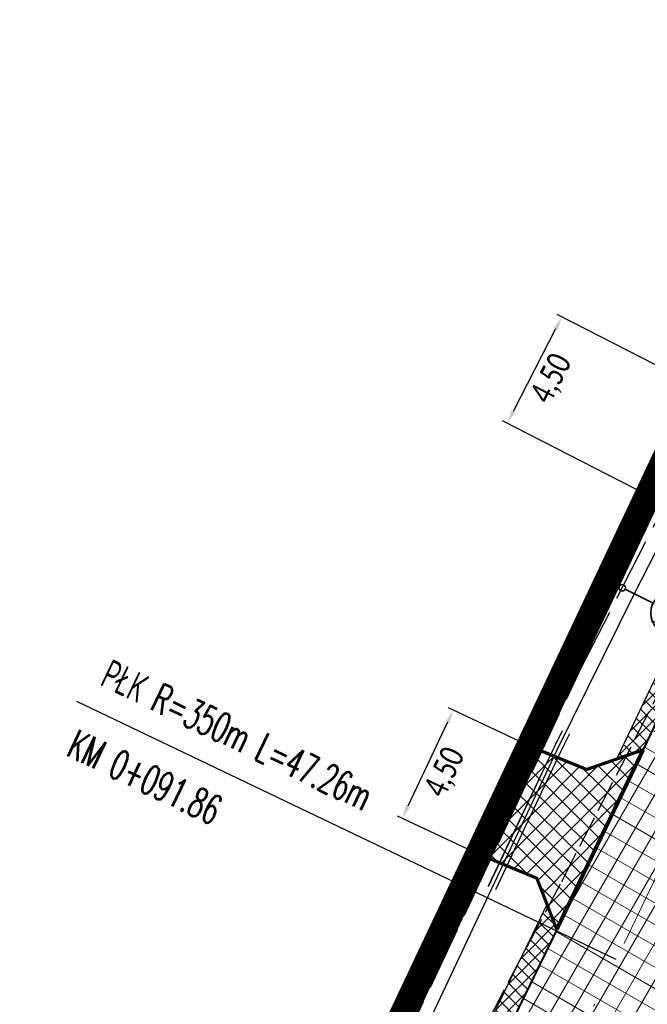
# Model space of a CAD drawing. Header units: metres. Extents: x 7443078 to 7443628, y 5636807 to 5637202.
# Tile 21 of 25: x 7443371 to 7443395, y 5637049 to 5637086. Entities that reach past the tile are written whole.
import ezdxf

# ---------------------------------------------------------------- set-up
doc = ezdxf.new("R2010")
doc.units = ezdxf.units.M
for name, pattern in [('1', [0]), ('4', [2.5, 1.5, -1]), ('ACAD_ISO02W100', [15, 12, -3]), ('AUSGEZOGEN', [0]), ('CENTER2', [1.125, 0.75, -0.125, 0.125, -0.125]), ('DASHED2', [0.375, 0.25, -0.125]), ('Os drogi', [25.4, 12.7, -6.35, 0, -6.35])]:
    doc.linetypes.add(name, pattern=pattern)
doc.layers.get('Defpoints').update_dxf_attribs({"true_color": 0x999999})
for name, color, linetype in [('_kan_deszcz', 32, 'Continuous'), ('_LINIA PODZIAŁOWA', 5, 'Continuous'), ('H_zjazdy', 21, 'Continuous'), ('K_kraweżnika_najazdowy', 7, 'Continuous'), ('K_krawędź pobocza', 7, 'Continuous'), ('K_pkt charakter', 7, 'Continuous'), ('K_pobocze', 32, 'Continuous'), ('K_rama zjazdu', 7, 'Continuous'), ('K_wymiar', 7, 'Continuous')]:
    doc.layers.add(name, color=color, linetype=linetype)
for name, color, linetype, lineweight in [('ELEKTRYKA', 1, '4', 30), ('K_usuń', 1, 'Continuous', 70), ('Kolizja_demontaze', 30, 'ACAD_ISO02W100', 30), ('Proj_EN_trasa', 1, 'ACAD_ISO02W100', 30), ('Rury', 5, 'Continuous', 30)]:
    doc.layers.add(name, color=color, linetype=linetype, lineweight=lineweight)
doc.layers.add('H_jezdnia', color=7, linetype='Continuous', true_color=0xd4d4d4)
doc.styles.add('MAT', font='simplex.shx', dxfattribs={"width": 0.6})
doc.styles.add('sytuacja 500 opisy', font='calibri.ttf', dxfattribs={"width": 0.75, "height": 0.9})
doc.dimstyles.new('wymiarowanie sytuacja 500', dxfattribs={"dimtxt": 0.9, "dimasz": 0.5, "dimexe": 0.2, "dimexo": 0.2, "dimgap": 0.2, "dimtad": 4, "dimlfac": -1, "dimzin": 1, "dimtxsty": 'sytuacja 500 opisy', "dimcen": 0.5, "dimadec": 4, "dimazin": 1, "dimtfac": 1, "dimtmove": 1, "dimatfit": 3, "dimfxl": 0.2, "dimlwd": -1, "dimlwe": -1, "dimarcsym": 0})
pattern_1 = [(59.99999999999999, (0, 0), (-0.6049187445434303, 0.34925), []), (150, (0, 0), (-0.34925, -0.6049187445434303), [])]

# ---------------------------------------------------------------- blocks, each defined once
blk = doc.blocks.new('LATARNIAA')
at = {"layer": 'ELEKTRYKA', "linetype": '1', "lineweight": 35}
blk.add_lwpolyline([(7453534.790034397, 5581339.036248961), (7453535.455552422, 5581338.367791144)], dxfattribs=at)
for centre, radius in [((7453534.722882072, 5581339.103697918), 0.09517771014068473), ((7453535.935633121, 5581337.885589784), 0.680437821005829)]:
    blk.add_circle(centre, radius, dxfattribs=at)
blk.add_arc((7453535.325898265, 5581338.41324375), 0.5923903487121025, 263.4105708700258, 14.84474109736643, dxfattribs=at)
blk = doc.blocks.new('*D899')
at = {"layer": 'Defpoints', "color": 0, "lineweight": 13, "transparency": 16777216}
for p in [(7443391.738996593, 5637074.912118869), (7443397.217118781, 5637072.099145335), (7443395.161564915, 5637068.096059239)]:
    blk.add_point(p, dxfattribs=at)
at = {"layer": 'K_wymiar', "color": 0, "transparency": 16777216}
for p, q in [((7443397.039203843, 5637072.190503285), (7443391.561081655, 5637075.003476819)), ((7443389.911837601, 5637071.353820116), (7443391.51060172, 5637074.467331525)), ((7443394.983649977, 5637068.187417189), (7443389.505527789, 5637071.000390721))]:
    blk.add_line(p, q, dxfattribs=at)
at = {"layer": 'K_wymiar', "color": 0, "lineweight": 13, "transparency": 16777216}
for points in [[(7443391.436470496, 5637074.505397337), (7443391.584732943, 5637074.429265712), (7443391.738996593, 5637074.912118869)], [(7443389.837706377, 5637071.391885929), (7443389.985968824, 5637071.315754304), (7443389.683442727, 5637070.909032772)]]:
    blk.add_solid(points, dxfattribs=at)
at = {"layer": 'K_wymiar', "color": 0, "lineweight": 13, "transparency": 16777216, "insert": (7443391.382745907, 5637072.565752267), "char_height": 0.9, "attachment_point": 5, "rotation": 62.81985097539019, "style": 'sytuacja 500 opisy'}
blk.add_mtext('4,50', dxfattribs=at)
blk = doc.blocks.new('*D904')
at = {"layer": 'Defpoints', "color": 0, "lineweight": 13, "transparency": 16777216}
for p in [(7443390.517470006, 5637058.745872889), (7443385.731845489, 5637056.027385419), (7443388.598100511, 5637054.675735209)]:
    blk.add_point(p, dxfattribs=at)
at = {"layer": 'K_wymiar', "color": 0, "transparency": 16777216}
for p, q in [((7443390.336574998, 5637058.831178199), (7443387.470319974, 5637060.182828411)), ((7443387.437951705, 5637059.645285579), (7443385.945108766, 5637056.479622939)), ((7443388.417205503, 5637054.76104052), (7443385.550950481, 5637056.11269073))]:
    blk.add_line(p, q, dxfattribs=at)
at = {"layer": 'K_wymiar', "color": 0, "lineweight": 13, "transparency": 16777216}
for points in [[(7443387.362578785, 5637059.680829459), (7443387.513324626, 5637059.609741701), (7443387.651214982, 5637060.0975231)], [(7443385.869735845, 5637056.515166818), (7443386.020481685, 5637056.44407906), (7443385.731845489, 5637056.027385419)]]:
    blk.add_solid(points, dxfattribs=at)
at = {"layer": 'K_wymiar', "color": 0, "lineweight": 13, "transparency": 16777216, "insert": (7443387.374304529, 5637057.740475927), "char_height": 0.9, "attachment_point": 5, "rotation": 64.75267235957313, "style": 'sytuacja 500 opisy'}
blk.add_mtext('4,50', dxfattribs=at)
blk = doc.blocks.new('*D926')
at = {"layer": 'Defpoints', "color": 0, "lineweight": 13, "transparency": 16777216}
for p in [(7443078.110606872, 5637201.87168666), (7443382.924290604, 5637029.85826215)]:
    blk.add_point(p, dxfattribs=at)
at = {"layer": 'K_wymiar', "color": 0, "transparency": 16777216}
blk.add_line((7443367.261986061, 5637038.696863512), (7443382.488842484, 5637030.103995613), dxfattribs=at)
at = {"layer": 'K_wymiar', "color": 0, "lineweight": 13, "transparency": 16777216}
blk.add_solid([(7443382.529798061, 5637030.1765703), (7443382.447886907, 5637030.031420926), (7443382.924290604, 5637029.85826215)], dxfattribs=at)
at = {"layer": 'K_wymiar', "color": 0, "lineweight": 13, "transparency": 16777216, "insert": (7443368.550628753, 5637037.102862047), "char_height": 0.9, "attachment_point": 5, "rotation": 330.5629558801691, "style": 'sytuacja 500 opisy'}
blk.add_mtext('R350,00', dxfattribs=at)
blk = doc.blocks.new('*D941')
at = {"layer": 'Defpoints', "color": 0, "lineweight": 13, "transparency": 16777216}
for p in [(7443390.892363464, 5637129.124486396), (7443587.129718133, 5636974.234523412)]:
    blk.add_point(p, dxfattribs=at)
at = {"layer": 'K_wymiar', "color": 0, "transparency": 16777216}
blk.add_line((7443574.808738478, 5636983.959461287), (7443586.737243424, 5636974.544303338), dxfattribs=at)
at = {"layer": 'K_wymiar', "color": 0, "lineweight": 13, "transparency": 16777216}
blk.add_solid([(7443586.788873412, 5636974.60971579), (7443586.685613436, 5636974.478890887), (7443587.129718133, 5636974.234523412)], dxfattribs=at)
at = {"layer": 'K_wymiar', "color": 0, "lineweight": 13, "transparency": 16777216, "insert": (7443575.836899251, 5636982.186236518), "char_height": 0.9, "attachment_point": 5, "rotation": 321.71600034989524, "style": 'sytuacja 500 opisy'}
blk.add_mtext('R250,00', dxfattribs=at)

msp = doc.modelspace()

# ---------------------------------------------------------------- hatches: boundary and pattern name
at = {"layer": 'H_jezdnia', "linetype": 'Continuous', "lineweight": 9, "true_color": 0xababab}
h = msp.add_hatch(dxfattribs=at)
h.set_pattern_fill('ANSI37', color=253, scale=0.22, angle=15)
h.set_pattern_definition(pattern_1)
h.paths.add_polyline_path([(7443313.263098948, 5636931.539085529), (7443310.411621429, 5636936.385256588), (7443304.615641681, 5636927.218438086, -0.1505153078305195), (7443299.026160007, 5636922.431657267, -0.3180919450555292), (7443293.37166603, 5636923.616416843, -0.05286613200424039), (7443297.960965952, 5636913.038091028, -0.3102964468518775), (7443300.977768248, 5636917.828126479, 0.151131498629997), (7443308.841751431, 5636924.546360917)])
h.paths.add_polyline_path([(7443397.555639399, 5637064.373281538), (7443402.157944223, 5637062.407361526), (7443408.486364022, 5637075.623010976), (7443403.681386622, 5637077.165689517)])
h = msp.add_hatch(dxfattribs=at)
h.set_pattern_fill('ANSI37', color=253, scale=0.22, angle=15)
h.set_pattern_definition(pattern_1)
h.paths.add_polyline_path([(7443399.157972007, 5637056.142514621), (7443402.157944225, 5637062.407361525), (7443399.856791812, 5637063.390321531), (7443395.445320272, 5637054.177838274), (7443398.83394927, 5637051.185397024), (7443399.655726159, 5637052.815909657, -0.3066635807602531)])
h.paths.add_polyline_path([(7443398.83394927, 5637051.185397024), (7443395.445320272, 5637054.177838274), (7443393.784174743, 5637050.70886534, -0.007927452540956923), (7443388.833047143, 5637040.776791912), (7443391.056728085, 5637039.634282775, 0.006056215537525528), (7443394.894655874, 5637047.262125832, -0.2969555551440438), (7443397.704360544, 5637048.944145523)])
h.paths.add_polyline_path([(7443399.856791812, 5637063.390321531), (7443397.555639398, 5637064.373281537), (7443391.529363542, 5637051.788599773, -0.00793407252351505), (7443386.609365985, 5637041.919301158), (7443388.833047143, 5637040.776791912, 0.007927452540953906), (7443393.784174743, 5637050.70886534)])
h.paths.add_polyline_path([(7443399.877957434, 5637052.598134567, -0.02594640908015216), (7443399.655726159, 5637052.815909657), (7443398.83394927, 5637051.185397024), (7443403.324724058, 5637047.219669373), (7443404.483100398, 5637048.531410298)])
h.paths.add_polyline_path([(7443398.83394927, 5637051.185397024), (7443397.704360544, 5637048.944145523, -0.1730702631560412), (7443399.576478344, 5637048.194998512), (7443402.166347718, 5637045.907928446), (7443403.324724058, 5637047.219669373)])
at = {"layer": 'H_zjazdy', "linetype": 'Continuous', "lineweight": 9, "true_color": 0xff6666}
h = msp.add_hatch(dxfattribs=at)
h.set_pattern_fill('ANSI37', color=11, scale=0.15, angle=0.2320107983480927)
h.set_pattern_definition([(45.23201079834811, (0, 0), (-0.3381204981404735, 0.3353931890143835), []), (135.2320107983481, (0, 0), (-0.3353931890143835, -0.3381204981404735), [])])
h.paths.add_polyline_path([(7443394.794195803, 5637058.606554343), (7443392.668499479, 5637057.865448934), (7443390.519266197, 5637058.745025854), (7443388.601567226, 5637054.680191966), (7443390.794671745, 5637053.770052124), (7443391.548739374, 5637051.829062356)])
at = {"layer": 'K_usuń', "linetype": 'ByBlock', "lineweight": 13}
h = msp.add_hatch(dxfattribs=at)
h.set_pattern_fill('ANSI37', color=34, scale=0.11, angle=0.1)
h.set_pattern_definition([(45.09999999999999, (0, 0), (-0.2473876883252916, 0.2465256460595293), []), (135.1, (0, 0), (-0.2465256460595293, -0.2473876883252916), [])])
h.paths.add_polyline_path([(7443397.555639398, 5637064.373281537), (7443396.865293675, 5637064.668169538), (7443393.795990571, 5637058.25853883), (7443394.794195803, 5637058.606554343)])
edge = h.paths.add_edge_path()
edge.add_line((7443391.548737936, 5637051.829066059), (7443391.176277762, 5637052.787788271))
edge.add_line((7443391.176277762, 5637052.787788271), (7443390.852920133, 5637052.112520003))
edge.add_arc((7443078.110606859, 5637201.871686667), 346.7500000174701, 332.59341924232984, 334.41219594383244, ccw=False)
edge.add_line((7443385.942261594, 5637042.262053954), (7443386.609365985, 5637041.919301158))
edge.add_arc((7443078.11060685, 5637201.871686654), 347.5000000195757, 332.5938786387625, 334.419593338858)
edge = h.paths.add_edge_path()
edge.add_line((7443402.848289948, 5637062.112473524), (7443402.157944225, 5637062.407361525))
edge.add_line((7443402.157944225, 5637062.407361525), (7443399.157972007, 5637056.142514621))
edge.add_arc((7443401.863745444, 5637054.846833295), 2.999999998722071, 154.4121959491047, 222.6076734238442)
edge.add_line((7443399.655726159, 5637052.815909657), (7443400.025442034, 5637053.549474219))
edge.add_arc((7443401.863745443, 5637054.846833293), 2.249999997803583, 154.4121959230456, 215.2120412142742, ccw=False)
edge.add_line((7443399.834415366, 5637055.818594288), (7443402.848289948, 5637062.112473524))
edge = h.paths.add_edge_path()
edge.add_arc((7443401.863745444, 5637054.846833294), 2.249999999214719, 215.212041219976, 228.5528184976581, ccw=False)
edge.add_line((7443400.025442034, 5637053.549474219), (7443399.655726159, 5637052.815909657))
edge.add_arc((7443401.863745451, 5637054.8468333), 3.000000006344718, 222.6076734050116, 228.55281845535)
edge.add_line((7443399.877957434, 5637052.598134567), (7443404.493860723, 5637048.521908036))
edge.add_line((7443404.493860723, 5637048.521908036), (7443404.990307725, 5637049.084082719))
edge.add_line((7443404.990307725, 5637049.084082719), (7443400.374404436, 5637053.160309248))
edge = h.paths.add_edge_path()
edge.add_arc((7443397.590690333, 5637045.946299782), 3.000000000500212, 48.55281850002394, 87.8285391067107)
edge.add_line((7443397.704360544, 5637048.944145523), (7443397.31915902, 5637048.17985541))
edge.add_arc((7443397.590690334, 5637045.946299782), 2.249999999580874, 48.552818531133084, 96.9313826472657, ccw=False)
edge.add_line((7443399.080031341, 5637047.63282383), (7443401.681847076, 5637045.335204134))
edge.add_line((7443401.681847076, 5637045.335204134), (7443402.178084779, 5637045.897563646))
edge.add_line((7443402.178084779, 5637045.897563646), (7443399.576478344, 5637048.194998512))
edge = h.paths.add_edge_path()
edge.add_line((7443397.31915902, 5637048.17985541), (7443397.704360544, 5637048.944145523))
edge.add_arc((7443397.590690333, 5637045.946299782), 3.000000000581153, 87.8285391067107, 153.9848566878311)
edge.add_arc((7443078.110606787, 5637201.871686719), 352.5000001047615, 332.59689130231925, 333.98485669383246, ccw=False)
edge.add_line((7443391.056728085, 5637039.634282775), (7443391.723832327, 5637039.291530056))
edge.add_arc((7443078.110606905, 5637201.87168662), 353.249999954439, 332.5973358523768, 333.9848566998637)
edge.add_arc((7443397.590690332, 5637045.946299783), 2.249999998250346, 96.93138257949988, 153.9848566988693, ccw=False)
edge = h.paths.add_edge_path()
edge.add_line((7443391.723832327, 5637039.291530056), (7443391.056728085, 5637039.634282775))
edge.add_arc((7443078.110606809, 5637201.871686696), 352.5000000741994, 331.33652329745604, 332.59689130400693, ccw=False)
edge.add_line((7443387.412473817, 5637032.790034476), (7443387.706148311, 5637031.765357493))
edge.add_arc((7443078.110606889, 5637201.871686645), 353.249999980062, 331.2135396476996, 332.5973358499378)
edge = h.paths.add_edge_path()
edge.add_line((7443386.609365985, 5637041.919301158), (7443385.942261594, 5637042.262053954))
edge.add_line((7443385.942261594, 5637042.262053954), (7443385.684096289, 5637041.719724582))
edge.add_line((7443385.684096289, 5637041.719724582), (7443385.655158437, 5637041.709545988))
edge.add_arc((7443078.110606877, 5637201.871686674), 346.7500000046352, 331.8681666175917, 332.49053464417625, ccw=False)
edge.add_line((7443383.897308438, 5637038.378397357), (7443384.913533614, 5637038.690149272))
edge.add_arc((7443078.110606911, 5637201.871686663), 347.4999999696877, 331.992498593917, 332.5938786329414)
edge = h.paths.add_edge_path()
edge.add_line((7443384.791705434, 5637026.56547945), (7443383.758641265, 5637026.271205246))
edge.add_arc((7443078.110606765, 5637201.871686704), 352.5000001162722, 327.448700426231, 330.12183113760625, ccw=False)
edge.add_line((7443375.236395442, 5637012.207468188), (7443375.447230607, 5637011.145456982))
edge.add_arc((7443078.110606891, 5637201.871686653), 353.2499999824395, 327.3219052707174, 330.2466881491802)
h.paths.add_polyline_path([(7443372.154041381, 5637006.095800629), (7443371.114507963, 5637005.879909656), (7443368.735511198, 5637002.261598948), (7443368.950973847, 5637001.224127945)])
h.paths.add_polyline_path([(7443365.658784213, 5636996.216905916), (7443364.619250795, 5636996.001014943), (7443353.649056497, 5636979.291239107), (7443353.860609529, 5636978.272593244)])
h.paths.add_polyline_path([(7443359.981897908, 5636998.049058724), (7443359.76643526, 5636999.086529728), (7443352.697720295, 5636988.335440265), (7443353.737253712, 5636988.551331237)])
h.paths.add_polyline_path([(7443350.551226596, 5636973.239221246), (7443349.517484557, 5636973.032138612), (7443337.947444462, 5636955.434804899), (7443338.536245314, 5636954.965158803)])
edge = h.paths.add_edge_path()
edge.add_line((7443373.290336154, 5637018.499994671), (7443373.030973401, 5637019.505187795))
edge.add_arc((7443078.110605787, 5637201.871687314), 346.7500012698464, 326.6755503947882, 328.2690757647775, ccw=False)
edge.add_line((7443367.845545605, 5637011.374369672), (7443363.066807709, 5637004.106197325))
edge.add_line((7443363.066807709, 5637004.106197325), (7443364.106341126, 5637004.322088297))
edge.add_line((7443364.106341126, 5637004.322088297), (7443368.472225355, 5637010.962335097))
edge.add_arc((7443078.110604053, 5637201.87168841), 347.5000033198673, 326.6755504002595, 328.1506032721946)

# ---------------------------------------------------------------- linework, layer by layer
at = {"layer": '_kan_deszcz', "color": 7, "linetype": 'Os drogi', "lineweight": 9, "ltscale": 0.4, "flags": 128}
msp.add_lwpolyline([(7443612.1023176, 5637008.06121809), (7443592.59525582, 5636981.422275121, -0.02418699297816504), (7443577.387538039, 5636962.632595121), (7443464.637599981, 5636836.336237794, -0.4118223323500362), (7443446.361801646, 5636835.225649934), (7443333.471732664, 5636934.361613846, -0.3740638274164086), (7443331.363055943, 5636949.970935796), (7443370.561157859, 5637009.588886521, 0.03377031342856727), (7443393.784174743, 5637050.70886534), (7443416.899300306, 5637098.980219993, 0.06554346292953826), (7443420.141300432, 5637108.906286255), (7443420.177128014, 5637109.097954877, -0.1259941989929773), (7443425.408854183, 5637120.343039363), (7443435.002584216, 5637132.0592004)], format="xyb", dxfattribs=at)
at = {"layer": '_LINIA PODZIAŁOWA', "color": 2, "linetype": 'AUSGEZOGEN', "ltscale": 0.25, "const_width": 1, "flags": 128}
msp.add_lwpolyline([(7443411.354709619, 5637102.189978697), (7443404.00558939, 5637088.034177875), (7443399.034846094, 5637076.807477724), (7443391.993300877, 5637061.869450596), (7443385.45, 5637048), (7443382.51, 5637041.77), (7443378.2, 5637035.16), (7443370.372059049, 5637023.317816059), (7443356.412828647, 5637002.200158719), (7443339.572677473, 5636976.550471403), (7443323.42, 5636951.93)], dxfattribs=at)
at = {"layer": 'K_kraweżnika_najazdowy', "color": 0, "linetype": 'DASHED2', "ltscale": 4, "const_width": 0.15}
msp.add_lwpolyline([(7443391.542323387, 5637051.845577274), (7443394.794195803, 5637058.606554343)], dxfattribs=at)
at = {"layer": 'K_krawędź pobocza', "color": 76, "linetype": 'CENTER2', "ltscale": 3, "const_width": 0.08, "flags": 128}
msp.add_lwpolyline([(7443394.794195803, 5637058.606554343), (7443397.866152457, 5637065.021726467)], dxfattribs=at)
msp.add_lwpolyline([(7443384.913533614, 5637038.690149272, 0.01055831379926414), (7443391.529363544, 5637051.788599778), (7443391.548739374, 5637051.829062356)], format="xyb", dxfattribs=at)
at = {"layer": 'K_pkt charakter', "linetype": 'Continuous', "lineweight": -3}
msp.add_line((7443393.784174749, 5637050.708865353), (7443373.490870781, 5637060.426468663), dxfattribs=at)
at = {"layer": 'K_pobocze', "linetype": 'ByBlock', "ltscale": 4, "const_width": 0.05}
msp.add_lwpolyline([(7443393.795990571, 5637058.25853883), (7443397.522759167, 5637066.041155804)], dxfattribs=at)
msp.add_lwpolyline([(7443383.897308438, 5637038.378397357, 0.01110087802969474), (7443390.852920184, 5637052.11252011), (7443391.176277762, 5637052.787788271)], format="xyb", dxfattribs=at)
at = {"layer": 'K_rama zjazdu', "const_width": 0.12, "flags": 128}
msp.add_lwpolyline([(7443391.542323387, 5637051.845577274), (7443390.794671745, 5637053.770052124), (7443388.601567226, 5637054.680191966), (7443390.519266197, 5637058.745025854), (7443392.668499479, 5637057.865448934), (7443394.794195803, 5637058.606554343)], dxfattribs=at)
at = {"layer": 'Kolizja_demontaze', "color": 30, "ltscale": 0.1}
msp.add_lwpolyline([(7443428.14116987, 5637114.155502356), (7443424.200615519, 5637111.298709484), (7443421.11, 5637109.41), (7443420.727745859, 5637109.172256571), (7443420.29, 5637108.9), (7443419.91, 5637108.64), (7443419.74, 5637108.5), (7443419.06, 5637107.7), (7443417.01, 5637104.73), (7443415.89, 5637102.81), (7443415.015, 5637100.994999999), (7443411.74391075, 5637094.3105283), (7443409.970000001, 5637090.609999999), (7443408.69, 5637087.93), (7443408.03, 5637086.8), (7443406.049999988, 5637083.969999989), (7443402.887055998, 5637077.135532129), (7443400.72061578, 5637072.089545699), (7443396.38220082, 5637062.70747807), (7443391.670491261, 5637053.545158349), (7443388.1, 5637046.79)], dxfattribs=at)
at = {"layer": 'Proj_EN_trasa', "color": 1, "ltscale": 0.2}
msp.add_lwpolyline([(7443307.258370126, 5636933.875554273), (7443319.97952837, 5636954.427014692), (7443323.527582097, 5636951.152436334), (7443339.990886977, 5636976.276426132), (7443355.19758511, 5636999.455002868), (7443370.789167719, 5637023.042098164), (7443378.617973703, 5637034.885590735), (7443382.947561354, 5637041.525631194), (7443392.442103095, 5637061.64890632), (7443399.233219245, 5637074.930902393), (7443404.814070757, 5637087.638992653), (7443412.429116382, 5637101.779922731), (7443412.429116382, 5637101.779922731), (7443418.76471644, 5637120.533879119), (7443424.950000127, 5637127.387055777)], dxfattribs=at)
at = {"layer": 'Proj_EN_trasa', "color": 1}
msp.add_lwpolyline([(7443428.141169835, 5637114.155502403), (7443418.951420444, 5637119.491612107), (7443412.895424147, 5637101.599486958), (7443404.944130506, 5637086.589576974), (7443399.690191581, 5637074.747367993), (7443394.452684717, 5637064.482881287), (7443391.552223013, 5637058.591082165), (7443386.132851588, 5637047.104956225)], dxfattribs=at)
at = {"layer": 'Rury'}
for points in [[(7443391.743912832, 5637059.320087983), (7443391.417096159, 5637058.656214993), (7443388.95995214, 5637053.44840334)], [(7443391.744028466, 5637059.320322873), (7443391.417096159, 5637058.656214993), (7443388.968446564, 5637053.466406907)], [(7443392.022596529, 5637059.206946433), (7443391.687349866, 5637058.525949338), (7443389.238341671, 5637053.335381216)], [(7443392.013736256, 5637059.188948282), (7443391.687349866, 5637058.525949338), (7443389.239763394, 5637053.338394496)]]:
    msp.add_lwpolyline(points, dxfattribs=at)

# ---------------------------------------------------------------- block references
at = {"layer": 'ELEKTRYKA', "color": 1, "lineweight": 40, "xscale": 1.249999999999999, "yscale": 1.249999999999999, "zscale": 1.249999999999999, "rotation": 18.88946585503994}
msp.add_blockref('LATARNIAA', (886891.812695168, -3980171.172220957), dxfattribs=at)

# ---------------------------------------------------------------- texts
at = {"layer": 'K_pkt charakter', "linetype": 'Continuous', "lineweight": -3, "char_height": 1.1, "rotation": 334.4122146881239, "style": 'MAT'}
for s, insert, attachment_point in [('PŁK R=350m L=47.26m', (7443374.310450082, 5637061.052661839), 7), ('KM 0+091.86', (7443373.516845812, 5637059.39537535), 1)]:
    msp.add_mtext(s, dxfattribs=dict(at, insert=insert, attachment_point=attachment_point))

# ---------------------------------------------------------------- dimensions: what is measured, and where the dimension line sits
at = {"layer": 'K_wymiar', "lineweight": 13}
for center, mpoint, picture, middle in [((7443078.110606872, 5637201.87168666), (7443382.924290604, 5637029.85826215), '*D926', (7443368.921629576, 5637037.76028822)), ((7443390.892363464, 5637129.124486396), (7443587.129718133, 5636974.234523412), '*D941', (7443576.304595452, 5636982.778782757))]:
    dim = msp.add_radius_dim(center=center, mpoint=mpoint, dimstyle='wymiarowanie sytuacja 500', dxfattribs=at)
    dim.commit()
    dim.dimension.update_dxf_attribs({"geometry": picture, "text_midpoint": middle, "dimtype": 164})
for p1, p2, distance, picture, middle in [((7443395.161564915, 5637068.096059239), (7443397.217118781, 5637072.099145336), 6.1581363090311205, '*D899', (7443391.382745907, 5637072.565752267)), ((7443390.517470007, 5637058.74587289), (7443388.598100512, 5637054.675735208), -3.1689708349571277, '*D904', (7443387.374304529, 5637057.740475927))]:
    dim = msp.add_aligned_dim(p1=p1, p2=p2, distance=distance, dimstyle='wymiarowanie sytuacja 500', dxfattribs=at)
    dim.commit()
    dim.dimension.update_dxf_attribs({"geometry": picture, "text_midpoint": middle})

doc.saveas('drawing.dxf')
